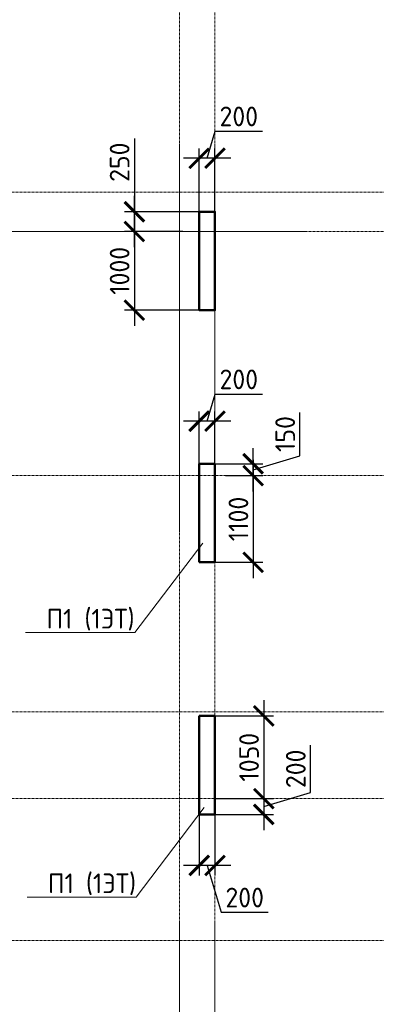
# Model space of a CAD drawing. Header units: millimetres. Extents: x 263826 to 1718326, y -423071 to 70137.
# Tile 189 of 256: x 430112 to 434643, y -73275 to -60776. Entities that reach past the tile are written whole.
import ezdxf
from ezdxf import colors
from ezdxf.entities.mleader import LeaderData, LeaderLine
from ezdxf.math import Vec2, Vec3

# ---------------------------------------------------------------- set-up
doc = ezdxf.new("R2010")
doc.units = ezdxf.units.MM
doc.linetypes.add('______5', pattern=[1100, 800, -100, 100, -100])
doc.linetypes.add('осевая', pattern=[50.8, 31.75, -6.35, 6.35, -6.35])
for name, color, linetype, lineweight in [('Конструкции 0.5', 5, 'Continuous', 50), ('Оси', 40, '______5', 18), ('подоснова', 151, 'Continuous', 5), ('РАЗМЕРЫ', 1, 'Continuous', 9), ('Стена_ кирп. кладка не несущ', 7, 'Continuous', 35)]:
    doc.layers.add(name, color=color, linetype=linetype, lineweight=lineweight)
doc.layers.add('Стена_ бетон несущ.', color=7, linetype='Continuous', lineweight=70, true_color=0xb4b496)
doc.styles.add('GOST-2.304_Type-B', font='GOST_Common.ttf')
doc.dimstyles.new('СПДС', dxfattribs={"dimscale": 100, "dimtxt": 2.5, "dimasz": 2.5, "dimexe": 1.25, "dimexo": 0, "dimtad": 1, "dimdec": 0, "dimtxsty": 'GOST-2.304_Type-B', "dimblk": 'ARCHTICK', "dimcen": 2.5, "dimdle": 2, "dimadec": 0, "dimazin": 2, "dimtfac": 0.75, "dimtdec": 0, "dimtmove": 1, "dimatfit": 3, "dimfxl": 1, "dimtolj": 1, "dimarcsym": 1})

# ---------------------------------------------------------------- blocks, each defined once
blk = doc.blocks.new('оси 2.2-2.3')
at = {"layer": 'Оси', "color": 16, "linetype": 'осевая', "lineweight": 0, "transparency": 33554687}
for p, q in [((482754.9, -105027.5), (482754.9, -130272.4)), ((483204.9, -105027.5), (483204.9, -130259.7)), ((468076.3, -109995.4), (524372.9, -109995.4)), ((468653.8, -110495.4), (523696.4, -110495.4)), ((468076.3, -113595.4), (524372.9, -113595.4)), ((468076.3, -116595.4), (524372.9, -116595.4)), ((468076.3, -117695.4), (524372.9, -117695.4)), ((468076.3, -119495.4), (524372.9, -119495.4))]:
    blk.add_line(p, q, dxfattribs=at)
blk = doc.blocks.new('_ArchTick')
at = {"color": 0, "linetype": 'ByBlock', "const_width": 0.15}
blk.add_lwpolyline([(-0.5, -0.5), (0.5, 0.5)], dxfattribs=at)
blk = doc.blocks.new('*D1827')
at = {"layer": 'DEFPOINTS', "color": 0, "transparency": 16777216}
for p in [(432493, -66414), (433078, -66414), (432726, -66564)]:
    blk.add_point(p, dxfattribs=at)
at = {"layer": 'РАЗМЕРЫ', "color": 0, "lineweight": -2, "transparency": 16777216}
for p, q in [((433672, -66311), (433672, -65761)), ((433078, -66764), (433078, -66214)), ((433078, -66489), (433672, -66311)), ((432493, -66414), (433203, -66414)), ((432726, -66564), (433203, -66564))]:
    blk.add_line(p, q, dxfattribs=at)
at = {"layer": 'РАЗМЕРЫ', "color": 0, "lineweight": -2, "transparency": 16777216, "xscale": 250, "yscale": 250, "zscale": 250}
for p, rotation in [((433078, -66414), 90), ((433078, -66564), 270)]:
    blk.add_blockref('_ArchTick', p, dxfattribs=dict(at, rotation=rotation))
at = {"layer": 'РАЗМЕРЫ', "color": 0, "lineweight": 0, "transparency": 16777216, "insert": (433485, -66036), "char_height": 250, "attachment_point": 5, "rotation": 90, "style": 'GOST-2.304_Type-B'}
blk.add_mtext('\\A1;150', dxfattribs=at)
blk = doc.blocks.new('*D1828')
at = {"layer": 'DEFPOINTS', "color": 0, "transparency": 16777216}
for p in [(432393, -65873), (432393, -66414), (432593, -66414)]:
    blk.add_point(p, dxfattribs=at)
at = {"layer": 'РАЗМЕРЫ', "color": 0, "lineweight": -2, "transparency": 16777216}
for p, q in [((432493, -65873), (432596, -65529)), ((432596, -65529), (433196, -65529)), ((432393, -66414), (432393, -65748)), ((432593, -66414), (432593, -65748)), ((432793, -65873), (432193, -65873))]:
    blk.add_line(p, q, dxfattribs=at)
at = {"layer": 'РАЗМЕРЫ', "color": 0, "lineweight": -2, "transparency": 16777216, "xscale": 250, "yscale": 250, "zscale": 250, "rotation": 180}
blk.add_blockref('_ArchTick', (432393, -65873), dxfattribs=at)
at = {"layer": 'РАЗМЕРЫ', "color": 0, "lineweight": -2, "transparency": 16777216, "xscale": 250, "yscale": 250, "zscale": 250}
blk.add_blockref('_ArchTick', (432593, -65873), dxfattribs=at)
at = {"layer": 'РАЗМЕРЫ', "color": 0, "lineweight": 0, "transparency": 16777216, "insert": (432896, -65342), "char_height": 250, "attachment_point": 5, "style": 'GOST-2.304_Type-B'}
blk.add_mtext('\\A1;200', dxfattribs=at)
blk = doc.blocks.new('*D1831')
at = {"layer": 'DEFPOINTS', "color": 0, "transparency": 16777216}
for p in [(432542, -69614), (432593, -70664), (433213, -70664)]:
    blk.add_point(p, dxfattribs=at)
at = {"layer": 'РАЗМЕРЫ', "color": 0, "lineweight": -2, "transparency": 16777216}
for p, q in [((433213, -69414), (433213, -70864)), ((432542, -69614), (433338, -69614)), ((432593, -70664), (433338, -70664))]:
    blk.add_line(p, q, dxfattribs=at)
at = {"layer": 'РАЗМЕРЫ', "color": 0, "lineweight": -2, "transparency": 16777216, "xscale": 250, "yscale": 250, "zscale": 250}
for p, rotation in [((433213, -69614), 90), ((433213, -70664), 270)]:
    blk.add_blockref('_ArchTick', p, dxfattribs=dict(at, rotation=rotation))
at = {"layer": 'РАЗМЕРЫ', "color": 0, "lineweight": 0, "transparency": 16777216, "insert": (433026, -70139), "char_height": 250, "attachment_point": 5, "rotation": 90, "style": 'GOST-2.304_Type-B'}
blk.add_mtext('\\A1;1050', dxfattribs=at)
blk = doc.blocks.new('*D1832')
at = {"layer": 'DEFPOINTS', "color": 0, "transparency": 16777216}
for p in [(432877, -70664), (432593, -70864), (433213, -70864)]:
    blk.add_point(p, dxfattribs=at)
at = {"layer": 'РАЗМЕРЫ', "color": 0, "lineweight": -2, "transparency": 16777216}
for p, q in [((433807, -70586), (433807, -69986)), ((433213, -70464), (433213, -71064)), ((433213, -70764), (433807, -70586)), ((432877, -70664), (433338, -70664)), ((432593, -70864), (433338, -70864))]:
    blk.add_line(p, q, dxfattribs=at)
at = {"layer": 'РАЗМЕРЫ', "color": 0, "lineweight": -2, "transparency": 16777216, "xscale": 250, "yscale": 250, "zscale": 250}
for p, rotation in [((433213, -70664), 90), ((433213, -70864), 270)]:
    blk.add_blockref('_ArchTick', p, dxfattribs=dict(at, rotation=rotation))
at = {"layer": 'РАЗМЕРЫ', "color": 0, "lineweight": 0, "transparency": 16777216, "insert": (433620, -70286), "char_height": 250, "attachment_point": 5, "rotation": 90, "style": 'GOST-2.304_Type-B'}
blk.add_mtext('\\A1;200', dxfattribs=at)
blk = doc.blocks.new('*D1833')
at = {"layer": 'DEFPOINTS', "color": 0, "transparency": 16777216}
for p in [(432393, -70864), (432593, -70864), (432393, -71513)]:
    blk.add_point(p, dxfattribs=at)
at = {"layer": 'РАЗМЕРЫ', "color": 0, "lineweight": -2, "transparency": 16777216}
for p, q in [((432393, -70864), (432393, -71638)), ((432593, -70864), (432593, -71638)), ((432793, -71513), (432193, -71513)), ((432493, -71513), (432671, -72107)), ((432671, -72107), (433271, -72107))]:
    blk.add_line(p, q, dxfattribs=at)
at = {"layer": 'РАЗМЕРЫ', "color": 0, "lineweight": -2, "transparency": 16777216, "xscale": 250, "yscale": 250, "zscale": 250, "rotation": 180}
blk.add_blockref('_ArchTick', (432393, -71513), dxfattribs=at)
at = {"layer": 'РАЗМЕРЫ', "color": 0, "lineweight": -2, "transparency": 16777216, "xscale": 250, "yscale": 250, "zscale": 250}
blk.add_blockref('_ArchTick', (432593, -71513), dxfattribs=at)
at = {"layer": 'РАЗМЕРЫ', "color": 0, "lineweight": 0, "transparency": 16777216, "insert": (432971, -71920), "char_height": 250, "attachment_point": 5, "style": 'GOST-2.304_Type-B'}
blk.add_mtext('\\A1;200', dxfattribs=at)
blk = doc.blocks.new('*D1821')
at = {"layer": 'DEFPOINTS', "color": 0, "transparency": 16777216}
for p in [(432186, -63464), (431569, -64464), (432393, -64464)]:
    blk.add_point(p, dxfattribs=at)
at = {"layer": 'РАЗМЕРЫ', "color": 0, "lineweight": -2, "transparency": 16777216}
for p, q in [((431569, -63264), (431569, -64664)), ((432186, -63464), (431444, -63464)), ((432393, -64464), (431444, -64464))]:
    blk.add_line(p, q, dxfattribs=at)
at = {"layer": 'РАЗМЕРЫ', "color": 0, "lineweight": -2, "transparency": 16777216, "xscale": 250, "yscale": 250, "zscale": 250}
for p, rotation in [((431569, -63464), 90), ((431569, -64464), 270)]:
    blk.add_blockref('_ArchTick', p, dxfattribs=dict(at, rotation=rotation))
at = {"layer": 'РАЗМЕРЫ', "color": 0, "lineweight": 0, "transparency": 16777216, "insert": (431382, -63964), "char_height": 250, "attachment_point": 5, "rotation": 90, "style": 'GOST-2.304_Type-B'}
blk.add_mtext('\\A1;1000', dxfattribs=at)
blk = doc.blocks.new('*D1940')
at = {"layer": 'DEFPOINTS', "color": 0, "transparency": 16777216}
for p in [(431569, -63214), (432453, -63214, 3100), (432186, -63464, 3100)]:
    blk.add_point(p, dxfattribs=at)
at = {"layer": 'РАЗМЕРЫ', "color": 0, "lineweight": -2, "transparency": 16777216}
for p, q in [((431569, -62285), (431569, -63214)), ((431569, -63664), (431569, -63014)), ((432453, -63214), (431444, -63214)), ((432186, -63464), (431444, -63464))]:
    blk.add_line(p, q, dxfattribs=at)
at = {"layer": 'РАЗМЕРЫ', "color": 0, "lineweight": -2, "transparency": 16777216, "xscale": 250, "yscale": 250, "zscale": 250}
for p, rotation in [((431569, -63214), 90), ((431569, -63464), 270)]:
    blk.add_blockref('_ArchTick', p, dxfattribs=dict(at, rotation=rotation))
at = {"layer": 'РАЗМЕРЫ', "color": 0, "lineweight": 0, "transparency": 16777216, "insert": (431382, -62585), "char_height": 250, "attachment_point": 5, "rotation": 90, "style": 'GOST-2.304_Type-B'}
blk.add_mtext('\\A1;250', dxfattribs=at)
blk = doc.blocks.new('*D1941')
at = {"layer": 'DEFPOINTS', "color": 0, "transparency": 16777216}
for p in [(432393, -62535), (432393, -63214), (432593, -63214, 3100)]:
    blk.add_point(p, dxfattribs=at)
at = {"layer": 'РАЗМЕРЫ', "color": 0, "lineweight": -2, "transparency": 16777216}
for p, q in [((432493, -62535), (432596, -62191)), ((432596, -62191), (433196, -62191)), ((432393, -63214), (432393, -62410)), ((432593, -63214), (432593, -62410)), ((432793, -62535), (432193, -62535))]:
    blk.add_line(p, q, dxfattribs=at)
at = {"layer": 'РАЗМЕРЫ', "color": 0, "lineweight": -2, "transparency": 16777216, "xscale": 250, "yscale": 250, "zscale": 250, "rotation": 180}
blk.add_blockref('_ArchTick', (432393, -62535), dxfattribs=at)
at = {"layer": 'РАЗМЕРЫ', "color": 0, "lineweight": -2, "transparency": 16777216, "xscale": 250, "yscale": 250, "zscale": 250}
blk.add_blockref('_ArchTick', (432593, -62535), dxfattribs=at)
at = {"layer": 'РАЗМЕРЫ', "color": 0, "lineweight": 0, "transparency": 16777216, "insert": (432896, -62004), "char_height": 250, "attachment_point": 5, "style": 'GOST-2.304_Type-B'}
blk.add_mtext('\\A1;200', dxfattribs=at)
blk = doc.blocks.new('_None')
blk = doc.blocks.new('*D2743')
at = {"layer": 'DEFPOINTS', "color": 0, "transparency": 16777216}
for p in [(432726, -66564, -4157), (432593, -67664, -4157), (433078, -67664)]:
    blk.add_point(p, dxfattribs=at)
at = {"layer": 'РАЗМЕРЫ', "color": 0, "lineweight": -2, "transparency": 16777216}
for p, q in [((433078, -66364), (433078, -67864)), ((432726, -66564), (433203, -66564)), ((432593, -67664), (433203, -67664))]:
    blk.add_line(p, q, dxfattribs=at)
at = {"layer": 'РАЗМЕРЫ', "color": 0, "lineweight": -2, "transparency": 16777216, "xscale": 250, "yscale": 250, "zscale": 250}
for p, rotation in [((433078, -66564), 90), ((433078, -67664), 270)]:
    blk.add_blockref('_ArchTick', p, dxfattribs=dict(at, rotation=rotation))
at = {"layer": 'РАЗМЕРЫ', "color": 0, "transparency": 16777216, "insert": (432891, -67114), "char_height": 250, "attachment_point": 5, "rotation": 90, "style": 'GOST-2.304_Type-B'}
blk.add_mtext('\\A1;1100', dxfattribs=at)

msp = doc.modelspace()

# ---------------------------------------------------------------- linework, layer by layer
at = {"color": 1, "elevation": -4157.37226}
msp.add_lwpolyline([(432392.86242, -63213.62599), (432592.86242, -63213.62599), (432592.86242, -64463.6257), (432392.86242, -64463.6257)], close=True, dxfattribs=at)
at = {"color": 1, "lineweight": 50, "elevation": -4157.37226}
msp.add_lwpolyline([(432392.86242, -63213.62599), (432592.86242, -63213.62599), (432592.86242, -64463.6257), (432392.86242, -64463.6257)], close=True, dxfattribs=at)
at = {"layer": 'Конструкции 0.5', "color": 1}
msp.add_line((432392.85531, -64463.6257, -4157.37226), (432592.68814, -64463.6257, -4157.37226), dxfattribs=at)
at = {"layer": 'Конструкции 0.5'}
for p, q in [((432392.85529, -66413.6257, -4157.37226), (432392.85529, -67663.62567, -4157.37226)), ((432592.85529, -66413.6257, -4157.37226), (432392.85529, -66413.6257, -4157.37226)), ((432592.85529, -67663.62567, -4157.37226), (432592.85529, -66413.6257, -4157.37226)), ((432392.85529, -67663.62567, -4157.37226), (432592.85529, -67663.62567, -4157.37226)), ((432392.85529, -69613.62602, -4157.37226), (432392.85529, -70863.62565, -4157.37226)), ((432592.85529, -69613.62602, -4157.37226), (432392.85529, -69613.62602, -4157.37226)), ((432592.85529, -70863.62565, -4157.37226), (432592.85529, -69613.62602, -4157.37226)), ((432392.85529, -70863.62565, -4157.37226), (432592.85529, -70863.62565, -4157.37226))]:
    msp.add_line(p, q, dxfattribs=at)
at = {"layer": 'Стена_ бетон несущ.', "color": 1, "linetype": 'Continuous', "lineweight": 35, "transparency": 33554687}
for p, q in [((432512.86242, -63213.62599, -4157.37226), (432392.86242, -63213.62599, -4157.37226)), ((432392.86242, -63213.62599, -4157.37226), (432392.86242, -64463.6257, -4157.37226)), ((432592.86242, -63213.62599, -4157.37226), (432512.86242, -63213.62599, -4157.37226)), ((432592.86242, -63283.62599, -4157.37226), (432592.86242, -63213.62599, -4157.37226)), ((432592.86242, -64463.6257, -4157.37226), (432592.86242, -63283.62599, -4157.37226)), ((432392.86242, -64463.6257, -4157.37226), (432512.86242, -64463.6257, -4157.37226)), ((432512.86242, -64463.6257, -4157.37226), (432592.86242, -64463.6257, -4157.37226))]:
    msp.add_line(p, q, dxfattribs=at)
at = {"layer": 'Стена_ кирп. кладка не несущ', "color": 1, "linetype": 'Continuous', "lineweight": 25, "transparency": 33554687}
for p, q in [((432392.86242, -63213.62599, -4157.37226), (432512.86242, -63213.62599, -4157.37226)), ((432592.86242, -63213.62599, -4157.37226), (432592.86242, -63283.62599, -4157.37226))]:
    msp.add_line(p, q, dxfattribs=at)

# ---------------------------------------------------------------- block references
at = {"layer": 'РАЗМЕРЫ', "color": 1}
msp.add_blockref('оси 2.2-2.3', (-50611.99665, 47031.72666, -4157.37226), dxfattribs=at)

# ---------------------------------------------------------------- dimensions: what is measured, and where the dimension line sits
at = {"layer": 'РАЗМЕРЫ', "color": 1, "lineweight": 0}
for base, p1, p2, picture, middle in [((432392.86242, -62535.18816, -7257.37226), (432592.86242, -63213.62599, -4157.37226), (432392.86242, -63213.62599, -7257.37226), '*D1941', (432658.48742, -62003.93816, -7257.37226)), ((432392.85529, -65873.03901, -4157.37226), (432592.95107, -66413.6257, -4157.37226), (432392.85529, -66413.6257, -4157.37226), '*D1828', (432658.52818, -65341.78901, -4157.37226)), ((432392.85529, -71513.3506, -4157.37226), (432592.85529, -70863.62565, -4157.37226), (432392.85529, -70863.62565, -4157.37226), '*D1833', (432733.48029, -71919.6006, -4157.37226))]:
    dim = msp.add_linear_dim(base=base, p1=p1, p2=p2, dimstyle='СПДС', dxfattribs=at)
    dim.commit()
    dim.dimension.update_dxf_attribs({"geometry": picture, "text_midpoint": middle})
dim = msp.add_linear_dim(base=(431569.44223, -63213.62599, -7257.37226), p1=(432186.36477, -63463.6254, -4157.37226), p2=(432452.86242, -63213.62599, -4157.37226), angle=90, dimstyle='СПДС', dxfattribs=at)
dim.commit()
dim.dimension.update_dxf_attribs({"geometry": '*D1940', "text_midpoint": (431639.93018, -62585.0591, -7257.37226), "dimtype": 160})
for base, p1, p2, picture, middle in [((431569.44223, -64463.62545, -4157.37226), (432186.36477, -63463.6254, -4157.37226), (432392.85531, -64463.62545, -4157.37226), '*D1821', (431381.94223, -63963.62542, -4157.37226)), ((433078.41656, -66413.6257, -4157.37226), (432726.03194, -66563.62565, -4157.37226), (432492.85529, -66413.6257, -4157.37226), '*D1827', (433484.66656, -66248.00067, -4157.37226)), ((433213.33759, -70663.62565, -4157.37226), (432541.59537, -69613.62602, -4157.37226), (432592.95107, -70663.62565, -4157.37226), '*D1831', (433025.83759, -70138.62583, -4157.37226)), ((433213.33759, -70863.62565, -4157.37226), (432877.48278, -70663.62565, -4157.37226), (432592.85529, -70863.62565, -4157.37226), '*D1832', (433619.58759, -70523.00065, -4157.37226))]:
    dim = msp.add_linear_dim(base=base, p1=p1, p2=p2, angle=90, dimstyle='СПДС', dxfattribs=at)
    dim.commit()
    dim.dimension.update_dxf_attribs({"geometry": picture, "text_midpoint": middle})
at = {"layer": 'РАЗМЕРЫ', "color": 1}
dim = msp.add_linear_dim(base=(433078.41656, -67663.62567), p1=(432726.03194, -66563.62565, -4157.37226), p2=(432592.85529, -67663.62567, -4157.37226), angle=90, dimstyle='СПДС', dxfattribs=at)
dim.commit()
dim.dimension.update_dxf_attribs({"geometry": '*D2743', "text_midpoint": (432890.91656, -67113.62566)})

# ---------------------------------------------------------------- leaders
at = {"layer": 'подоснова', "color": 4, "ltscale": 0.3}
ml = msp.add_multileader_mtext('Standard', dxfattribs=at)
ml.set_content('П1 (1ЭТ)', color=4, style='GOST-2.304_Type-B')
ml.set_leader_properties(color=256, linetype='ByLayer', lineweight=15)
ml.set_arrow_properties(name='NONE')
ml.build(insert=Vec2(0, 0))
ml.multileader.update_dxf_attribs({"text_left_attachment_type": 6, "text_right_attachment_type": 6, "dogleg_length": 0.1, "arrow_head_size": 18})
ctx = ml.context
ctx.base_point, ctx.char_height, ctx.arrow_head_size, ctx.landing_gap_size, ctx.plane_origin = Vec3(430449.41372, -68554.99116, 3100), 250, 18, 20, Vec3(422594.4485, -67287.08508, 3100)
ctx.left_attachment, ctx.right_attachment, ctx.text_align_type = 6, 6, 1
notes = []
notes.append((ctx, [(1, (1, 1, 0), (431575.11978, -68554.99116, 3100), (-1, 0), 0.1, [(0, [(432437.38385, -67419.27293, 3100)], 0, [])])]))
ctx.mtext.insert, ctx.mtext.alignment, ctx.mtext.flow_direction = Vec3(431012.21675, -68254.99116, 3100), 2, 5
ml = msp.add_multileader_mtext('Standard', dxfattribs=at)
ml.set_content('П1 (1ЭТ)', color=4, style='GOST-2.304_Type-B')
ml.set_leader_properties(color=256, linetype='ByLayer', lineweight=15)
ml.set_arrow_properties(name='NONE')
ml.build(insert=Vec2(0, 0))
ml.multileader.update_dxf_attribs({"text_left_attachment_type": 6, "text_right_attachment_type": 6, "dogleg_length": 0.1, "arrow_head_size": 18})
ctx = ml.context
ctx.base_point, ctx.char_height, ctx.arrow_head_size, ctx.landing_gap_size, ctx.plane_origin = Vec3(430468.47912, -71913.81254, 3100), 250, 18, 20, Vec3(422613.5139, -70645.90646, 3100)
ctx.left_attachment, ctx.right_attachment, ctx.text_align_type = 6, 6, 1
notes.append((ctx, [(1, (1, 1, 0), (431594.18518, -71913.81254, 3100), (-1, 0), 0.1, [(0, [(432456.44924, -70778.09432, 3100)], 0, [])])]))
ctx.mtext.insert, ctx.mtext.alignment, ctx.mtext.flow_direction = Vec3(431031.28215, -71613.81254, 3100), 2, 5
for ctx, leaders in notes:
    for number, flags, end, landing, length, lines in leaders:
        leader = LeaderData()
        leader.index, (leader.has_last_leader_line, leader.has_dogleg_vector, leader.attachment_direction) = number, flags
        leader.last_leader_point, leader.dogleg_vector, leader.dogleg_length = Vec3(end), Vec3(landing), length
        for number, points, colour, breaks in lines:
            line = LeaderLine()
            line.index, line.vertices, line.color, line.breaks = number, Vec3.list(points), colors.encode_raw_color(colour), breaks
            leader.lines.append(line)
        ctx.leaders.append(leader)

doc.saveas('drawing.dxf')
